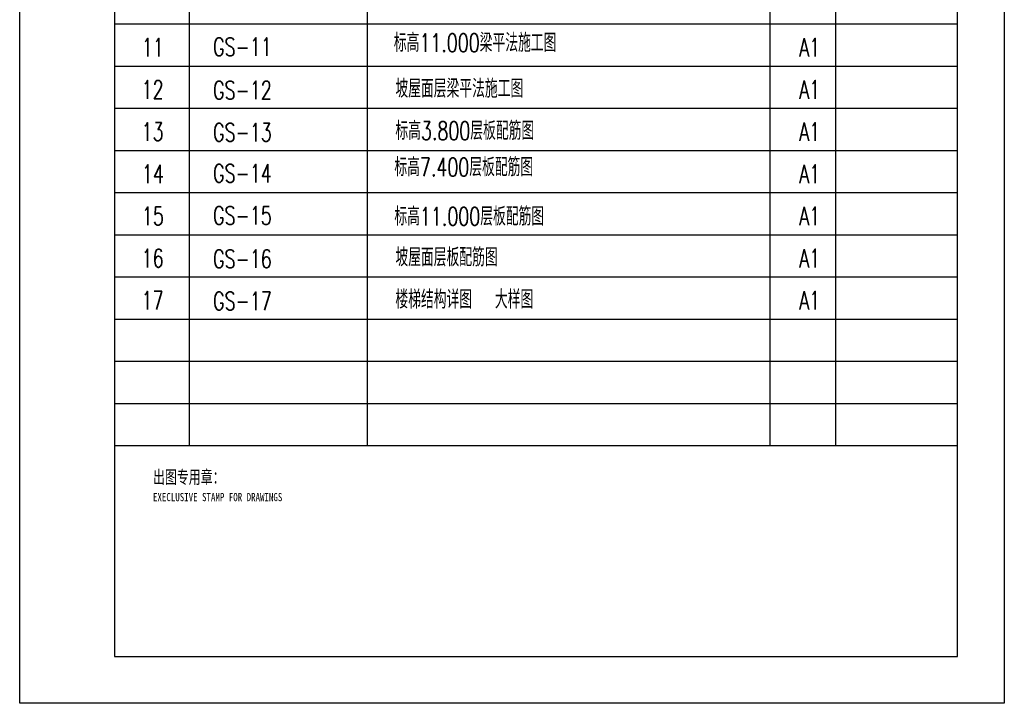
# Model space of a CAD drawing. Extents: x -302077 to 107904, y -9283 to 295706.
# Tile 1 of 256: x -302077 to -281052, y 62875 to 77466. Entities that reach past the tile are written whole.
import ezdxf

# ---------------------------------------------------------------- set-up
doc = ezdxf.new("R2010")
doc.units = 0
doc.header["$LTSCALE"] = 500
doc.header["$MEASUREMENT"] = 0
doc.layers.get('0').update_dxf_attribs({"linetype": 'CONTINUOUS'})
doc.layers.add('TK', color=7, linetype='CONTINUOUS')
doc.layers.add('图框', color=4, linetype='CONTINUOUS')
doc.styles.add('hztxt', font='txt', dxfattribs={"width": 0.7, "height": 10, "bigfont": 'hztxt.shx'})
doc.styles.add('TKHZ1', font='txt', dxfattribs={"width": 0.8})

msp = doc.modelspace()

# ---------------------------------------------------------------- linework, layer by layer
at = {"layer": '图框'}
for p, q in [((-300052.034, 91875.123), (-300052.034, 63875.123)), ((-282052.034, 63875.123), (-282052.034, 91875.123)), ((-298452.034, 68375.123), (-298452.034, 88075.123)), ((-294652.034, 72875.123), (-294652.034, 88075.123)), ((-286052.034, 68375.123), (-286052.034, 88075.123)), ((-284652.034, 68375.123), (-284652.034, 88075.123)), ((-300052.034, 77375.123), (-282052.034, 77375.123)), ((-300052.034, 76475.123), (-282052.034, 76475.123)), ((-300052.034, 75575.123), (-282052.034, 75575.123)), ((-300052.034, 74675.123), (-282052.034, 74675.123)), ((-300052.034, 73775.123), (-282052.034, 73775.123)), ((-294652.034, 68375.123), (-294652.034, 73310.137)), ((-300052.034, 72875.123), (-282052.034, 72875.123)), ((-300052.034, 71975.123), (-282052.034, 71975.123)), ((-300052.034, 71075.123), (-282052.034, 71075.123)), ((-300052.034, 70175.123), (-282052.034, 70175.123)), ((-300052.034, 69275.123), (-282052.034, 69275.123)), ((-300052.034, 68375.123), (-282052.034, 68375.123)), ((-300052.034, 63875.123), (-282052.034, 63875.123))]:
    msp.add_line(p, q, dxfattribs=at)
msp.add_lwpolyline([(-302077.034, 92575.123), (-281052.034, 92575.123), (-281052.034, 62875.123), (-302077.034, 62875.123)], close=True, dxfattribs=at)

# ---------------------------------------------------------------- texts
at = {"style": 'hztxt', "width": 0.7}
for s, p in [('标高11.000梁平法施工图', (-294088.197, 76778.768)), ('11', (-299466.534, 76680.123)), ('GS-11', (-297946.825, 76692.048)), ('A1', (-285427.534, 76680.123)), ('12', (-299473.034, 75780.123)), ('GS-12', (-297946.825, 75766.848)), ('坡屋面层梁平法施工图', (-294054.161, 75800.95)), ('A1', (-285427.534, 75780.123)), ('13', (-299473.034, 74880.123)), ('标高3.800层板配筋图', (-294054.161, 74900.95)), ('A1', (-285427.534, 74880.123)), ('GS-13', (-297946.825, 74866.848)), ('标高7.400层板配筋图', (-294075.706, 74124.849)), ('14', (-299466.534, 73980.123)), ('GS-14', (-297946.825, 73992.048)), ('A1', (-285427.534, 73980.123)), ('15', (-299466.534, 73080.123)), ('GS-15', (-297946.825, 73092.048)), ('标高11.000层板配筋图', (-294075.706, 73072.768)), ('A1', (-285427.534, 73080.123)), ('16', (-299473.034, 72180.123)), ('GS-16', (-297946.825, 72166.848)), ('坡屋面层板配筋图', (-294054.161, 72200.95)), ('A1', (-285427.534, 72180.123)), ('楼梯结构详图  大样图', (-294054.161, 71300.95)), ('17', (-299473.034, 71280.123)), ('GS-17', (-297946.825, 71266.848)), ('A1', (-285427.534, 71280.123))]:
    msp.add_text(s, height=390, dxfattribs=at).set_placement(p)
at = {"layer": 'TK', "style": 'TKHZ1'}
for s, height, width, p in [('出图专用章：', 280, 0.7, (-299230.838, 67564.384)), ('EXECLUSIVE STAMP FOR DRAWINGS', 175, 0.8, (-299230.838, 67189.438))]:
    msp.add_text(s, height=height, dxfattribs=dict(at, width=width)).set_placement(p)

doc.saveas('drawing.dxf')
